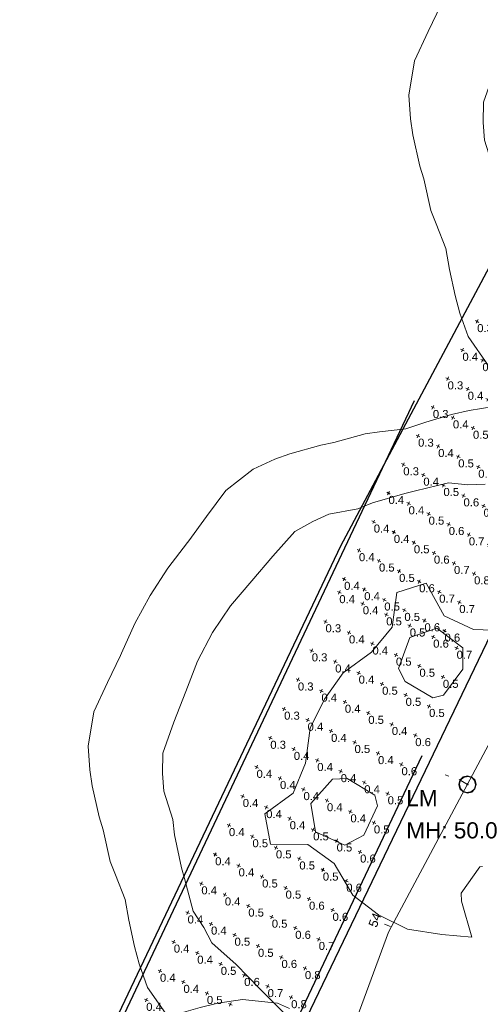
# Model space of a CAD drawing. Extents: x 11759 to 13757, y -2685 to 8839.
# Tile 9 of 55: x 11980 to 12123, y 4918 to 5223. Entities that reach past the tile are written whole.
import ezdxf

# ---------------------------------------------------------------- set-up
doc = ezdxf.new("R2010")
doc.units = 0
doc.header["$MEASUREMENT"] = 0
for name, color, linetype, lineweight in [('AGI32-115446_BK001 - Copy -- 2023-Jan-03 22h-01m-38s-DRAWING', 7, 'Continuous', 0), ('AGI32-Project_1-CALCPTS', 7, 'Continuous', 0), ('AGI32-Project_1-DRAWING', 7, 'Continuous', 0), ('AGI32-Project_1-LUMINAIRE', 7, 'Continuous', 0), ('AGI32-Project_1-MARKPOINT', 7, 'Continuous', 0), ('AGI32-Project_1-POLE_PENDANT', 7, 'Continuous', 0), ('AGI32-Project_1-STATISTICAL_AREA', 7, 'Continuous', 0), ('AGI32-Project_1-TEMPLATE', 7, 'Continuous', 0)]:
    doc.layers.add(name, color=color, linetype=linetype, lineweight=lineweight)
doc.styles.add('AGI32-Arial', font='arial.ttf')

# ---------------------------------------------------------------- blocks, each defined once
blk = doc.blocks.new('AGI32-ID1buv4w-Project_1-STATISTICAL_AREA-SR 159 - WB')
at = {"layer": 'AGI32-Project_1-STATISTICAL_AREA', "color": 7, "linetype": 'Continuous', "lineweight": 30}
for p, q in [((113.59, 3439.11), (-38.7, 3121.74)), ((-22.02, 3280.84), (25.76, 3370.59)), ((-116.76, 3081.22), (-22.02, 3280.84))]:
    blk.add_line(p, q, dxfattribs=at)
blk = doc.blocks.new('AGI32-ID1buv4w-Project_1-LUMINAIRE-LM_Template1')
at = {"layer": 'AGI32-Project_1-TEMPLATE', "color": 1, "linetype": 'ByBlock', "lineweight": 0}
for p, q in [((-50, 104.94, -50), (-40, 109.5, -50)), ((-40, 109.5, -50), (-36.02, 109.99, -50)), ((-55.96, 99.99, -50), (-50, 104.94, -50)), ((-59.99, 96.08, -50), (-55.96, 99.99, -50)), ((-65.67, 89.99, -50), (-59.99, 96.08, -50)), ((-69.99, 85.03, -50), (-65.67, 89.99, -50)), ((-76.51, 79.99, -50), (-69.99, 85.03, -50)), ((-79.99, 77.26, -50), (-76.51, 79.99, -50)), ((-86.94, 69.99, -50), (-79.99, 77.26, -50)), ((-89.99, 67.14, -50), (-86.94, 69.99, -50)), ((-96.87, 59.99, -50), (-89.99, 67.14, -50)), ((-99.99, 56.1, -50), (-96.87, 59.99, -50)), ((-104.18, 49.99, -50), (-99.99, 56.1, -50)), ((-108.13, 40, -50), (-104.18, 49.99, -50)), ((-109.13, 30, -50), (-108.13, 40, -50)), ((-109.99, 20.7, -50), (-109.13, 30, -50)), ((-111.26, 10, -50), (-110.07, 20, -50)), ((-110.07, 20, -50), (-109.99, 20.7, -50)), ((-111.61, 0, -50), (-111.26, 10, -50)), ((-111.26, -10, -50), (-111.61, 0, -50)), ((-110.07, -20, -50), (-111.26, -10, -50)), ((-109.99, -20.7, -50), (-110.07, -20, -50)), ((-109.13, -30, -50), (-109.99, -20.7, -50)), ((-108.13, -40, -50), (-109.13, -30, -50)), ((-104.18, -50, -50), (-108.13, -40, -50)), ((-99.99, -56.1, -50), (-104.18, -50, -50)), ((-96.87, -59.99, -50), (-99.99, -56.1, -50)), ((-89.99, -67.14, -50), (-96.87, -59.99, -50)), ((-86.94, -69.99, -50), (-89.99, -67.14, -50)), ((-79.99, -77.26, -50), (-86.94, -69.99, -50)), ((-76.51, -79.99, -50), (-79.99, -77.26, -50)), ((-69.99, -85.03, -50), (-76.51, -79.99, -50)), ((-65.67, -89.99, -50), (-69.99, -85.03, -50)), ((-59.99, -96.08, -50), (-65.67, -89.99, -50)), ((-55.96, -99.99, -50), (-59.99, -96.08, -50)), ((-50, -104.94, -50), (-55.96, -99.99, -50)), ((-40, -109.5, -50), (-50, -104.94, -50))]:
    blk.add_line(p, q, dxfattribs=at)
at = {"layer": 'AGI32-Project_1-TEMPLATE', "color": 5, "linetype": 'ByBlock', "lineweight": 0}
for p, q in [((-44.52, 79.99, -50), (-40, 82.85, -50)), ((-50, 77.33, -50), (-44.52, 79.99, -50)), ((-57.49, 69.99, -50), (-50, 77.33, -50)), ((-67.06, 59.99, -50), (-59.99, 67.64, -50)), ((-59.99, 67.64, -50), (-57.49, 69.99, -50)), ((-69.99, 56.1, -50), (-67.06, 59.99, -50)), ((-76.9, 49.99, -50), (-69.99, 56.1, -50)), ((-79.99, 45.51, -50), (-76.9, 49.99, -50)), ((-83.19, 40, -50), (-79.99, 45.51, -50)), ((-85.15, 30, -50), (-83.19, 40, -50)), ((-86.82, 20, -50), (-85.15, 30, -50)), ((-88.57, 10, -50), (-86.82, 20, -50)), ((-89.09, 0, -50), (-88.57, 10, -50)), ((-88.57, -10, -50), (-89.09, 0, -50)), ((-86.82, -20, -50), (-88.57, -10, -50)), ((-85.15, -30, -50), (-86.82, -20, -50)), ((-83.19, -40, -50), (-85.15, -30, -50)), ((-79.99, -45.51, -50), (-83.19, -40, -50)), ((-76.9, -50, -50), (-79.99, -45.51, -50)), ((-69.99, -56.1, -50), (-76.9, -50, -50)), ((-67.06, -59.99, -50), (-69.99, -56.1, -50)), ((-59.99, -67.64, -50), (-67.06, -59.99, -50)), ((-57.49, -69.99, -50), (-59.99, -67.64, -50)), ((-50, -77.33, -50), (-57.49, -69.99, -50)), ((-44.52, -79.99, -50), (-50, -77.33, -50)), ((-40, -82.85, -50), (-44.52, -79.99, -50)), ((-30, -84.75, -50), (-40, -82.85, -50)), ((-20, -87.43, -50), (-30, -84.75, -50)), ((-10, -89.98, -50), (-20, -87.43, -50))]:
    blk.add_line(p, q, dxfattribs=at)
at = {"layer": 'AGI32-Project_1-TEMPLATE', "color": 3, "linetype": 'ByBlock', "lineweight": 0}
for p, q in [((-46.32, 40, -50), (-40, 47.15, -50)), ((-40, 47.15, -50), (-30, 41.31, -50)), ((-20, 42.3, -50), (-10, 47.77, -50)), ((-42.07, 30, -50), (-46.32, 40, -50)), ((-30, 41.31, -50), (-20, 42.3, -50)), ((-30, 36.78, -50), (-35.74, 30, -50)), ((-20, 35.69, -50), (-30, 36.78, -50)), ((-16.6, 30, -50), (-20, 35.69, -50)), ((-43.55, 20, -50), (-42.07, 30, -50)), ((-35.74, 30, -50), (-33.8, 20, -50)), ((-17.63, 20, -50), (-16.6, 30, -50)), ((-47.85, 10, -50), (-43.55, 20, -50)), ((-33.8, 20, -50), (-30, 17.54, -50)), ((-20, 17.59, -50), (-17.63, 20, -50)), ((-30, 17.54, -50), (-20, 17.59, -50)), ((-48.64, 0, -50), (-47.85, 10, -50)), ((-47.85, -10, -50), (-48.64, 0, -50)), ((-43.55, -20, -50), (-47.85, -10, -50)), ((-30, -17.54, -50), (-33.8, -20, -50)), ((-20, -17.59, -50), (-30, -17.54, -50)), ((-17.63, -20, -50), (-20, -17.59, -50)), ((-42.07, -30, -50), (-43.55, -20, -50)), ((-33.8, -20, -50), (-35.74, -30, -50)), ((-16.6, -30, -50), (-17.63, -20, -50)), ((19.43, -20, -50), (18.63, -30, -50)), ((20, -19.48, -50), (19.43, -20, -50)), ((-46.32, -40, -50), (-42.07, -30, -50)), ((-35.74, -30, -50), (-30, -36.78, -50)), ((-20, -35.69, -50), (-16.6, -30, -50)), ((18.63, -30, -50), (20, -32.04, -50)), ((20, -32.04, -50), (28.43, -40, -50)), ((-30, -36.78, -50), (-20, -35.69, -50)), ((-40, -47.15, -50), (-46.32, -40, -50)), ((-30, -41.31, -50), (-40, -47.15, -50)), ((-20, -42.3, -50), (-30, -41.31, -50)), ((-10, -47.77, -50), (-20, -42.3, -50)), ((28.43, -40, -50), (20, -44.03, -50)), ((20, -44.03, -50), (10, -48.16, -50)), ((0, -48.88, -50), (-10, -47.77, -50)), ((10, -48.16, -50), (0, -48.88, -50))]:
    blk.add_line(p, q, dxfattribs=at)
blk = doc.blocks.new('AGI32-ID1buv4w-Project_1-LUMINAIRE-LM_131')
at = {"layer": 'AGI32-Project_1-TEMPLATE', "color": 7, "linetype": 'ByBlock', "lineweight": 0}
blk.add_blockref('AGI32-ID1buv4w-Project_1-LUMINAIRE-LM_Template1', (0, 0), dxfattribs=at)
blk = doc.blocks.new('AGI32-ID1buv4w-Project_1-LUMINAIRE-LM_Symbol')
at = {"layer": 'AGI32-Project_1-LUMINAIRE', "color": 7, "linetype": 'ByBlock', "lineweight": 0}
for p, q in [((-0.78, 0.45, 0.3), (-0.9, 0, 0.3)), ((-0.78, 0.45), (-0.9, 0)), ((-0.9, 0, 0.3), (-0.78, 0.45, 0.3)), ((-0.9, 0, 0.3), (-0.78, -0.45, 0.3)), ((-0.9, 0), (-0.9, 0, 0.3)), ((-0.9, 0), (-0.78, -0.45)), ((-0.78, -0.45, 0.3), (-0.9, 0, 0.3)), ((-0.9, 0, 0.3), (-0.9, 0)), ((-0.73, 0.4), (-0.85, 0)), ((-0.85, 0), (-0.73, -0.4)), ((-0.45, 0.78, 0.3), (-0.78, 0.45, 0.3)), ((-0.45, 0.78), (-0.78, 0.45)), ((-0.78, 0.45, 0.3), (-0.45, 0.78, 0.3)), ((-0.78, 0.45), (-0.78, 0.45, 0.3)), ((-0.78, 0.45, 0.3), (-0.78, 0.45)), ((-0.4, 0.73), (-0.73, 0.4)), ((0, 0.9, 0.3), (-0.45, 0.78, 0.3)), ((0, 0.9), (-0.45, 0.78)), ((-0.45, 0.78, 0.3), (0, 0.9, 0.3)), ((-0.45, 0.78), (-0.45, 0.78, 0.3)), ((-0.45, 0.78, 0.3), (-0.45, 0.78)), ((0, 0.85), (-0.4, 0.73)), ((-0.1, 0), (0.1, 0)), ((0.45, 0.78, 0.3), (0, 0.9, 0.3)), ((0.45, 0.78), (0, 0.9)), ((0, 0.9), (0, 0.9, 0.3)), ((0, 0.9, 0.3), (0.45, 0.78, 0.3)), ((0, 0.9, 0.3), (0, 0.9)), ((0.4, 0.73), (0, 0.85)), ((0, -0.1), (0, 0.1)), ((0, 0.1), (0.1, 0)), ((0, -0.1), (0.1, 0)), ((0.73, 0.4), (0.4, 0.73)), ((0.78, 0.45, 0.3), (0.45, 0.78, 0.3)), ((0.78, 0.45), (0.45, 0.78)), ((0.45, 0.78), (0.45, 0.78, 0.3)), ((0.45, 0.78, 0.3), (0.78, 0.45, 0.3)), ((0.45, 0.78, 0.3), (0.45, 0.78)), ((0.85, 0), (0.73, 0.4)), ((0.73, -0.4), (0.85, 0)), ((0.9, 0, 0.3), (0.78, 0.45, 0.3)), ((0.9, 0), (0.78, 0.45)), ((0.78, 0.45), (0.78, 0.45, 0.3)), ((0.78, 0.45, 0.3), (0.9, 0, 0.3)), ((0.78, 0.45, 0.3), (0.78, 0.45)), ((0.78, -0.45, 0.3), (0.9, 0, 0.3)), ((0.78, -0.45), (0.9, 0)), ((0.9, 0, 0.3), (0.78, -0.45, 0.3)), ((0.9, 0, 0.3), (0.9, 0)), ((0.9, 0), (0.9, 0, 0.3)), ((-0.78, -0.45, 0.3), (-0.45, -0.78, 0.3)), ((-0.78, -0.45), (-0.78, -0.45, 0.3)), ((-0.78, -0.45), (-0.45, -0.78)), ((-0.45, -0.78, 0.3), (-0.78, -0.45, 0.3)), ((-0.78, -0.45, 0.3), (-0.78, -0.45)), ((-0.73, -0.4), (-0.4, -0.73)), ((-0.45, -0.78, 0.3), (0, -0.9, 0.3)), ((-0.45, -0.78), (-0.45, -0.78, 0.3)), ((-0.45, -0.78), (0, -0.9)), ((0, -0.9, 0.3), (-0.45, -0.78, 0.3)), ((-0.45, -0.78, 0.3), (-0.45, -0.78)), ((-0.4, -0.73), (0, -0.85)), ((0, -0.85), (0.4, -0.73)), ((0, -0.9, 0.3), (0.45, -0.78, 0.3)), ((0, -0.9), (0.45, -0.78)), ((0.45, -0.78, 0.3), (0, -0.9, 0.3)), ((0, -0.9), (0, -0.9, 0.3)), ((0, -0.9, 0.3), (0, -0.9)), ((0.4, -0.73), (0.73, -0.4)), ((0.45, -0.78, 0.3), (0.78, -0.45, 0.3)), ((0.45, -0.78), (0.78, -0.45)), ((0.78, -0.45, 0.3), (0.45, -0.78, 0.3)), ((0.45, -0.78), (0.45, -0.78, 0.3)), ((0.45, -0.78, 0.3), (0.45, -0.78)), ((0.78, -0.45), (0.78, -0.45, 0.3)), ((0.78, -0.45, 0.3), (0.78, -0.45))]:
    blk.add_line(p, q, dxfattribs=at)
blk = doc.blocks.new('AGI32-ID1buv4w-Project_1-LUMINAIRE-LM_141-1')
at = {"layer": 'AGI32-Project_1-LUMINAIRE', "color": 7, "linetype": 'ByBlock', "lineweight": 0, "xscale": 3, "yscale": 3, "zscale": 3}
blk.add_blockref('AGI32-ID1buv4w-Project_1-LUMINAIRE-LM_Symbol', (0, 0), dxfattribs=at)
blk = doc.blocks.new('AGI32-ID1buv4w-Project_1-LUMINAIRE-LM_141_Labels')
at = {"layer": 'AGI32-Project_1-LUMINAIRE', "color": 7, "linetype": 'ByBlock', "lineweight": 0, "char_height": 5, "attachment_point": 1, "style": 'AGI32-Arial'}
for s, insert in [('LM', (-16.4, -3.27, 50)), ('MH: 50.0', (-16.4, -13.27, 50))]:
    blk.add_mtext(s, dxfattribs=dict(at, insert=insert))
blk = doc.blocks.new('AGI32-ID1buv4w-Project_1-LUMINAIRE-LM_141')
at = {"layer": 'AGI32-Project_1-POLE_PENDANT', "color": 7, "linetype": 'ByBlock', "lineweight": 0}
for q in [(3, 0), (0, 0, -50)]:
    blk.add_line((0, 0), q, dxfattribs=at)
at = {"layer": 'AGI32-Project_1-LUMINAIRE', "color": 7, "linetype": 'ByBlock', "lineweight": 0, "rotation": 30.79570649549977}
blk.add_blockref('AGI32-ID1buv4w-Project_1-LUMINAIRE-LM_141_Labels', (0, 0, -50), dxfattribs=at)
at = {"layer": 'AGI32-Project_1-LUMINAIRE', "color": 7, "linetype": 'ByBlock', "lineweight": 0}
blk.add_blockref('AGI32-ID1buv4w-Project_1-LUMINAIRE-LM_141-1', (3, 0), dxfattribs=at)
at = {"layer": 'AGI32-Project_1-TEMPLATE', "color": 7, "linetype": 'ByBlock', "lineweight": 0}
blk.add_blockref('AGI32-ID1buv4w-Project_1-LUMINAIRE-LM_Template1', (0, 0), dxfattribs=at)
blk = doc.blocks.new('AGI32-ID1buv4w-Project_1-LUMINAIRE-LM_142')
at = {"layer": 'AGI32-Project_1-TEMPLATE', "color": 7, "linetype": 'ByBlock', "lineweight": 0}
blk.add_blockref('AGI32-ID1buv4w-Project_1-LUMINAIRE-LM_Template1', (0, 0), dxfattribs=at)
blk = doc.blocks.new('AGI32-ID1buv4w-MARKPOINT')
at = {"layer": 'AGI32-Project_1-MARKPOINT', "color": 0, "linetype": 'Continuous', "lineweight": 0}
for p, q in [((-0.125, 0), (0.125, 0)), ((0, -0.125), (0, 0.125))]:
    blk.add_line(p, q, dxfattribs=at)
blk = doc.blocks.new('AGI32-ID1buv4w-Project_1-CALCPTS-US 159 WB - STA 55+00 TO STA 49+00_Luminance')
at = {"layer": 'AGI32-Project_1-MARKPOINT', "color": 154, "linetype": 'Continuous', "lineweight": 0, "xscale": 4.999999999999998, "yscale": 4.999999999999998, "zscale": 4.999999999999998, "rotation": 244.6562165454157}
for p in [(-22.46, 3266.4), (-15.18, 3262.95), (-26.75, 3257.37), (-7.9, 3259.51), (-19.46, 3253.92), (-0.61, 3256.05), (-12.18, 3250.47), (6.67, 3252.61), (-31.02, 3248.33), (13.95, 3249.16), (-23.74, 3244.88), (-4.89, 3247.02), (-16.46, 3241.43), (2.39, 3243.57), (-35.31, 3239.29), (9.67, 3240.12), (-28.02, 3235.84), (-9.18, 3237.98), (-20.74, 3232.39), (-1.89, 3234.53), (-39.59, 3230.25), (5.39, 3231.08), (-32.3, 3226.8), (-13.46, 3228.94), (-25.02, 3223.36), (-6.17, 3225.49), (-43.87, 3221.22), (-17.74, 3219.91), (1.11, 3222.04), (-36.58, 3217.77), (-29.3, 3214.32), (-10.45, 3216.46), (-48.15, 3212.18), (-22.02, 3210.87), (-3.17, 3213.01), (-40.86, 3208.73), (-33.58, 3205.28), (-14.73, 3207.42), (-52.43, 3203.14), (-26.3, 3201.83), (-7.45, 3203.97), (-45.15, 3199.69), (-37.86, 3196.24), (-19.02, 3198.38), (-56.71, 3194.1), (-30.58, 3192.79), (-11.73, 3194.93), (-49.42, 3190.65), (-23.3, 3189.34), (-42.14, 3187.2), (-60.99, 3185.07), (-34.86, 3183.76), (-16.01, 3185.89), (-53.71, 3181.62), (-27.58, 3180.31), (-46.42, 3178.17), (-65.27, 3176.03), (-39.14, 3174.72), (-20.29, 3176.86), (-57.99, 3172.58), (-31.86, 3171.27), (-50.7, 3169.13), (-69.55, 3166.99), (-43.42, 3165.68), (-24.57, 3167.82), (-62.27, 3163.54), (-36.14, 3162.23), (-54.98, 3160.09), (-28.85, 3158.78), (-73.83, 3157.95), (-47.7, 3156.64), (-66.55, 3154.5), (-40.42, 3153.19), (-59.26, 3151.05), (-33.13, 3149.74), (-78.11, 3148.92), (-51.98, 3147.61), (-70.83, 3145.47), (-44.7, 3144.16), (-63.55, 3142.02), (-37.41, 3140.71), (-82.39, 3139.88), (-56.26, 3138.57)]:
    blk.add_blockref('AGI32-ID1buv4w-MARKPOINT', p, dxfattribs=at)
at = {"layer": 'AGI32-Project_1-CALCPTS', "color": 154, "linetype": 'Continuous', "lineweight": 0, "char_height": 2.5, "attachment_point": 1, "style": 'AGI32-Arial'}
for s, insert in [('0.4', (-22.46, 3265.57)), ('0.4', (-15.18, 3262.12)), ('0.5', (-7.9, 3258.67)), ('0.3', (-26.75, 3256.53)), ('0.5', (-0.61, 3255.22)), ('0.4', (-19.46, 3253.08)), ('0.6', (6.67, 3251.77)), ('0.4', (-12.18, 3249.63)), ('0.7', (13.95, 3248.32)), ('0.3', (-31.02, 3247.5)), ('0.5', (-4.89, 3246.18)), ('0.4', (-23.74, 3244.05)), ('0.5', (2.39, 3242.73)), ('0.4', (-16.46, 3240.6)), ('0.5', (9.67, 3239.29)), ('0.3', (-35.31, 3238.46)), ('0.5', (-9.18, 3237.15)), ('0.4', (-28.02, 3235.01)), ('0.5', (-1.89, 3233.7)), ('0.4', (-20.74, 3231.56)), ('0.5', (5.39, 3230.25)), ('0.3', (-39.59, 3229.42)), ('0.5', (-13.46, 3228.11)), ('0.4', (-32.3, 3225.97)), ('0.4', (-6.17, 3224.66)), ('0.4', (-25.02, 3222.52)), ('0.6', (1.11, 3221.21)), ('0.3', (-43.87, 3220.38)), ('0.5', (-17.74, 3219.07)), ('0.4', (-36.58, 3216.93)), ('0.4', (-10.45, 3215.62)), ('0.4', (-29.3, 3213.48)), ('0.6', (-3.17, 3212.17)), ('0.4', (-48.15, 3211.35)), ('0.4', (-22.02, 3210.03)), ('0.4', (-40.86, 3207.9)), ('0.4', (-14.73, 3206.58)), ('0.4', (-52.43, 3202.31)), ('0.4', (-33.58, 3204.45)), ('0.5', (-7.45, 3203.14)), ('0.4', (-26.3, 3201)), ('0.4', (-45.15, 3198.86)), ('0.4', (-19.02, 3197.55)), ('0.4', (-56.71, 3193.27)), ('0.4', (-37.86, 3195.41)), ('0.5', (-11.73, 3194.1)), ('0.5', (-30.58, 3191.96)), ('0.5', (-49.42, 3189.82)), ('0.5', (-23.3, 3188.51)), ('0.4', (-60.99, 3184.23)), ('0.5', (-42.14, 3186.37)), ('0.6', (-16.01, 3185.06)), ('0.5', (-34.86, 3182.92)), ('0.4', (-53.71, 3180.78)), ('0.5', (-27.58, 3179.47)), ('0.4', (-65.27, 3175.2)), ('0.5', (-46.42, 3177.33)), ('0.6', (-20.29, 3176.02)), ('0.4', (-57.99, 3171.75)), ('0.5', (-39.14, 3173.88)), ('0.6', (-31.86, 3170.43)), ('0.4', (-69.55, 3166.16)), ('0.5', (-50.7, 3168.3)), ('0.6', (-24.57, 3166.98)), ('0.4', (-62.27, 3162.71)), ('0.5', (-43.42, 3164.85)), ('0.6', (-36.14, 3161.4)), ('0.4', (-73.83, 3157.12)), ('0.5', (-54.98, 3159.26)), ('0.7', (-28.85, 3157.95)), ('0.4', (-66.55, 3153.67)), ('0.5', (-47.7, 3155.81)), ('0.6', (-40.42, 3152.36)), ('0.4', (-78.11, 3148.08)), ('0.5', (-59.26, 3150.22)), ('0.8', (-33.13, 3148.91)), ('0.4', (-70.83, 3144.63)), ('0.6', (-51.98, 3146.77)), ('0.5', (-63.55, 3141.18)), ('0.7', (-44.7, 3143.32)), ('0.4', (-82.39, 3139.05)), ('0.8', (-37.41, 3139.87))]:
    blk.add_mtext(s, dxfattribs=dict(at, insert=insert))
blk = doc.blocks.new('AGI32-ID1buv4w-Project_1-CALCPTS-US 159 WB - STA 56+00 TO STA 55+00_Luminance')
at = {"layer": 'AGI32-Project_1-MARKPOINT', "color": 154, "linetype": 'Continuous', "lineweight": 0, "xscale": 5.000000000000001, "yscale": 5.000000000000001, "zscale": 5.000000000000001, "rotation": 242.6942092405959}
for p in [(29.5, 3368.28), (35.73, 3365.07), (41.96, 3361.85), (24.92, 3359.4), (48.19, 3358.64), (31.14, 3356.18), (54.42, 3355.42), (37.37, 3352.97), (60.65, 3352.2), (20.33, 3350.51), (43.6, 3349.75), (26.56, 3347.3), (49.83, 3346.53), (32.79, 3344.08), (56.06, 3343.32), (15.74, 3341.63), (39.02, 3340.86), (21.97, 3338.41), (45.24, 3337.65), (28.2, 3335.2), (51.47, 3334.43), (11.15, 3332.74), (34.43, 3331.98), (17.38, 3329.53), (40.66, 3328.76), (6.57, 3323.86), (23.61, 3326.31), (46.88, 3325.55), (29.84, 3323.09), (12.79, 3320.64), (36.07, 3319.88), (1.98, 3314.97), (19.02, 3317.42), (42.3, 3316.66), (8.21, 3311.75), (25.25, 3314.21), (14.44, 3308.54), (31.48, 3310.99), (-2.61, 3306.08), (37.71, 3307.78), (3.62, 3302.87), (20.66, 3305.32), (9.85, 3299.65), (26.89, 3302.11), (-7.2, 3297.2), (16.08, 3296.44), (33.12, 3298.89), (-0.97, 3293.98), (22.31, 3293.22), (5.26, 3290.77), (-11.78, 3288.31), (11.49, 3287.55), (28.54, 3290.01), (-5.55, 3285.1), (17.72, 3284.34), (0.67, 3281.88), (23.95, 3281.12), (-16.37, 3279.43), (6.9, 3278.66), (-10.14, 3276.21), (13.13, 3275.45), (-3.91, 3272.99), (19.36, 3272.23), (-20.96, 3270.54), (2.31, 3269.78), (-14.73, 3267.32), (8.54, 3266.56), (-8.5, 3264.11), (14.77, 3263.35), (-2.27, 3260.89), (3.96, 3257.68), (10.19, 3254.46)]:
    blk.add_blockref('AGI32-ID1buv4w-MARKPOINT', p, dxfattribs=at)
at = {"layer": 'AGI32-Project_1-CALCPTS', "color": 154, "linetype": 'Continuous', "lineweight": 0, "char_height": 2.5, "attachment_point": 1, "style": 'AGI32-Arial'}
for s, insert in [('0.3', (29.5, 3367.45)), ('0.4', (35.73, 3364.23)), ('0.3', (24.92, 3358.56)), ('0.4', (41.96, 3361.02)), ('0.4', (31.14, 3355.35)), ('0.4', (48.19, 3357.8)), ('0.4', (37.37, 3352.13)), ('0.5', (54.42, 3354.59)), ('0.3', (20.33, 3349.68)), ('0.6', (60.65, 3351.37)), ('0.4', (26.56, 3346.46)), ('0.5', (43.6, 3348.92)), ('0.4', (32.79, 3343.25)), ('0.5', (49.83, 3345.7)), ('0.4', (15.74, 3340.79)), ('0.5', (39.02, 3340.03)), ('0.6', (56.06, 3342.49)), ('0.4', (21.97, 3337.58)), ('0.6', (45.24, 3336.82)), ('0.5', (28.2, 3334.36)), ('0.3', (11.15, 3331.91)), ('0.5', (34.43, 3331.15)), ('0.7', (51.47, 3333.6)), ('0.4', (17.38, 3328.69)), ('0.6', (40.66, 3327.93)), ('0.5', (23.61, 3325.48)), ('0.7', (46.88, 3324.71)), ('0.3', (6.57, 3323.02)), ('0.5', (29.84, 3322.26)), ('0.4', (12.79, 3319.81)), ('0.7', (36.07, 3319.04)), ('0.5', (19.02, 3316.59)), ('0.8', (42.3, 3315.83)), ('0.3', (1.98, 3314.14)), ('0.5', (25.25, 3313.37)), ('0.4', (8.21, 3310.92)), ('0.7', (31.48, 3310.16)), ('0.5', (14.44, 3307.7)), ('0.8', (37.71, 3306.94)), ('0.3', (-2.61, 3305.25)), ('0.5', (20.66, 3304.49)), ('0.4', (3.62, 3302.03)), ('0.6', (26.89, 3301.27)), ('0.5', (9.85, 3298.82)), ('0.8', (33.12, 3298.06)), ('0.4', (-7.2, 3296.36)), ('0.6', (16.08, 3295.6)), ('0.4', (-0.97, 3293.15)), ('0.7', (22.31, 3292.39)), ('0.5', (5.26, 3289.93)), ('0.8', (28.54, 3289.17)), ('0.4', (-11.78, 3287.48)), ('0.6', (11.49, 3286.72)), ('0.4', (-5.55, 3284.26)), ('0.7', (17.72, 3283.5)), ('0.5', (0.67, 3281.05)), ('0.8', (23.95, 3280.29)), ('0.4', (-16.37, 3278.59)), ('0.6', (6.9, 3277.83)), ('0.5', (-10.14, 3275.38)), ('0.7', (13.13, 3274.62)), ('0.4', (-20.96, 3269.71)), ('0.5', (-3.91, 3272.16)), ('0.8', (19.36, 3271.4)), ('0.4', (-14.73, 3266.49)), ('0.6', (2.31, 3268.95)), ('0.7', (8.54, 3265.73)), ('0.5', (-8.5, 3263.28)), ('0.7', (14.77, 3262.51)), ('0.5', (-2.27, 3260.06)), ('0.6', (3.96, 3256.84)), ('0.6', (10.19, 3253.63))]:
    blk.add_mtext(s, dxfattribs=dict(at, insert=insert))

msp = doc.modelspace()

# ---------------------------------------------------------------- linework, layer by layer
at = {"layer": 'AGI32-115446_BK001 - Copy -- 2023-Jan-03 22h-01m-38s-DRAWING', "color": 7, "linetype": 'Continuous', "lineweight": 0}
for p, q in [((12112.89, 4988.5), (12111.77, 4988.94)), ((12094.87, 4941.86), (12092.99, 4942.56))]:
    msp.add_line(p, q, dxfattribs=at)
for points in [[(12080.6, 4903.12, 0), (12094.19, 4940.06, 0), (12446.33, 5599.83, 0), (12469.45, 5631.68, 0), (13068.89, 6445.41, 0), (13113.49, 6509.54, 0), (13275.96, 6846.33, 0), (13345.72, 7213.7, 0), (13348.02, 7291.77, 0)], [(12080.6, 4903.12, 0), (12094.19, 4940.06, 0), (12446.33, 5599.83, 0), (12469.45, 5631.68, 0)], [(12094.87, 4941.86, 0), (12094.87, 4941.86, 0), (12094.87, 4941.86, 0), (12094.87, 4941.86, 0), (12094.87, 4941.86, 0), (12094.87, 4941.86, 0), (12094.87, 4941.86, 0), (12094.87, 4941.86, 0), (12094.87, 4941.86, 0), (12094.87, 4941.86, 0), (12094.87, 4941.86, 0), (12094.87, 4941.86, 0), (12094.87, 4941.86, 0), (12094.87, 4941.86, 0), (12094.87, 4941.86, 0), (12094.87, 4941.86, 0), (12094.87, 4941.86, 0), (12094.87, 4941.86, 0), (12094.87, 4941.86, 0), (12094.87, 4941.86, 0), (12094.87, 4941.86, 0), (12094.87, 4941.86, 0), (12094.87, 4941.86, 0), (12094.87, 4941.86, 0), (12094.87, 4941.86, 0), (12094.87, 4941.86, 0)]]:
    msp.add_polyline3d(points, dxfattribs=at)
at = {"layer": 'AGI32-Project_1-DRAWING', "color": 8, "linetype": 'Continuous', "lineweight": 30}
for p, q in [((12102.2, 5104.97), (11809.8, 4486.7)), ((12104.53, 4994.88), (11851.29, 4459.48))]:
    msp.add_line(p, q, dxfattribs=at)

# ---------------------------------------------------------------- block references
at = {"layer": 'AGI32-Project_1-CALCPTS', "color": 7, "linetype": 'Continuous', "lineweight": 0}
for name in ['AGI32-ID1buv4w-Project_1-CALCPTS-US 159 WB - STA 56+00 TO STA 55+00_Luminance', 'AGI32-ID1buv4w-Project_1-CALCPTS-US 159 WB - STA 55+00 TO STA 49+00_Luminance']:
    msp.add_blockref(name, (12101.41, 1779.14), dxfattribs=at)
at = {"layer": 'AGI32-Project_1-LUMINAIRE', "color": 7, "linetype": 'Continuous', "lineweight": 0, "rotation": 329.2042935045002}
for name, p in [('AGI32-ID1buv4w-Project_1-LUMINAIRE-LM_131', (12215.65, 5189.48, 50)), ('AGI32-ID1buv4w-Project_1-LUMINAIRE-LM_141', (12116.14, 4987.48, 50)), ('AGI32-ID1buv4w-Project_1-LUMINAIRE-LM_142', (12038.1, 4803.5, 50))]:
    msp.add_blockref(name, p, dxfattribs=at)
at = {"layer": 'AGI32-Project_1-STATISTICAL_AREA', "color": 7, "linetype": 'Continuous', "lineweight": 0}
msp.add_blockref('AGI32-ID1buv4w-Project_1-STATISTICAL_AREA-SR 159 - WB', (12101.41, 1779.14), dxfattribs=at)

# ---------------------------------------------------------------- texts
at = {"layer": 'AGI32-115446_BK001 - Copy -- 2023-Jan-03 22h-01m-38s-DRAWING', "color": 7, "linetype": 'Continuous', "lineweight": 0, "insert": (12087.89, 4942.33), "char_height": 2.8, "attachment_point": 1, "rotation": 69.3714, "style": 'AGI32-Arial'}
msp.add_mtext('54', dxfattribs=at)

doc.saveas('drawing.dxf')
